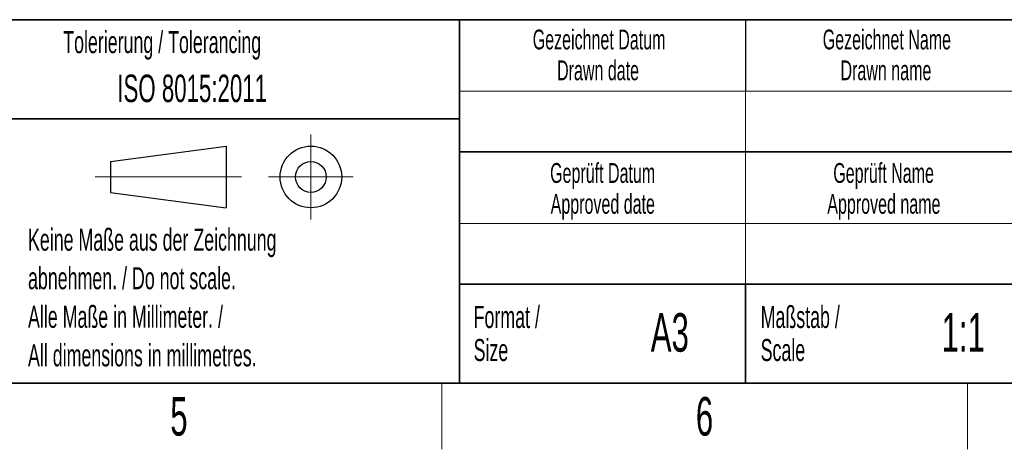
# Model space of a CAD drawing. Header units: millimetres. Extents: x 5 to 418, y 2 to 292.
# Tile 17 of 29: x 226 to 316, y 6 to 45. Entities that reach past the tile are written whole.
import ezdxf

# ---------------------------------------------------------------- set-up
doc = ezdxf.new("R2010")
doc.units = ezdxf.units.MM
doc.layers.add('SLD-0', color=7, linetype='Continuous')
doc.styles.add('SLDTEXTSTYLE0', font='TXT', dxfattribs={"width": 0.605})

msp = doc.modelspace()

# ---------------------------------------------------------------- linework, layer by layer
at = {"layer": 'SLD-0', "lineweight": 35}
for p, q in [((225.617, 45), (266.33, 45)), ((266.33, 12), (266.33, 45)), ((266.33, 45), (266.33, 12)), ((318, 45), (266.33, 45)), ((225.617, 36), (266.33, 36)), ((266.33, 33), (318, 33)), ((266.33, 21), (318, 21)), ((292.33, 21), (292.33, 12)), ((26, 12), (408, 12)), ((225.617, 12), (266.33, 12)), ((266.33, 12), (318, 12))]:
    msp.add_line(p, q, dxfattribs=at)
at = {"layer": 'SLD-0'}
msp.add_line((292.33, 45), (292.33, 38.5), dxfattribs=at)
at = {"layer": 'SLD-0', "lineweight": 18}
for p, q in [((266.33, 38.5), (318, 38.5)), ((292.33, 38.5), (292.33, 33)), ((252.84, 34.575), (252.84, 26.875)), ((292.33, 33), (292.33, 26.5)), ((233.24, 30.725), (246.54, 30.725)), ((248.99, 30.725), (256.69, 30.725)), ((266.33, 26.5), (318, 26.5)), ((292.33, 26.5), (292.33, 21)), ((264.75, 6), (264.75, 12)), ((312.5, 6), (312.5, 12))]:
    msp.add_line(p, q, dxfattribs=at)
at = {"layer": 'SLD-0', "lineweight": 25}
for p, q in [((234.64, 32.125), (245.14, 33.525)), ((245.14, 33.525), (245.14, 27.925)), ((234.64, 32.125), (234.64, 29.325)), ((234.64, 29.325), (245.14, 27.925))]:
    msp.add_line(p, q, dxfattribs=at)
for radius in [2.8, 1.4]:
    msp.add_circle((252.84, 30.725), radius, dxfattribs=at)

# ---------------------------------------------------------------- texts
at = {"layer": 'SLD-0', "style": 'SLDTEXTSTYLE0'}
for s, insert, char_height, attachment_point in [('Tolerierung / Tolerancing', (230.337, 43.967), 2, 1), ('Gezeichnet Datum', (279.025, 44.104), 1.8, 2), ('Gezeichnet Name', (305.171, 44.104), 1.8, 2), ('Drawn date', (278.93, 41.304), 1.8, 2), ('Drawn name', (305.087, 41.304), 1.8, 2), ('ISO 8015:2011', (235.252, 40.018), 2.5, 1), ('Geprüft Datum', (279.349, 31.985), 1.8, 2), ('Geprüft Name', (304.876, 31.985), 1.8, 2), ('Approved date', (279.362, 29.185), 1.8, 2), ('Approved name', (304.9, 29.185), 1.8, 2), ('Keine Maße aus der Zeichnung', (227.14, 26.031), 2, 1), ('abnehmen. / Do not scale.', (227.14, 22.531), 2, 1), ('Alle Maße in Millimeter. /', (227.14, 19.031), 2, 1), ('Format /', (267.625, 19.012), 2, 1), ('Maßstab /', (293.703, 19.012), 2, 1), ('A3', (285.451, 18.361), 3.5, 2), ('1:1', (312.11, 18.361), 3.5, 2), ('Size', (267.625, 16.012), 2, 1), ('Scale', (293.703, 16.012), 2, 1), ('All dimensions in millimetres.', (227.14, 15.531), 2, 1), ('5', (240.853, 10.743), 3.5, 2), ('6', (288.603, 10.743), 3.5, 2)]:
    msp.add_mtext(s, dxfattribs=dict(at, insert=insert, char_height=char_height, attachment_point=attachment_point))

doc.saveas('drawing.dxf')
